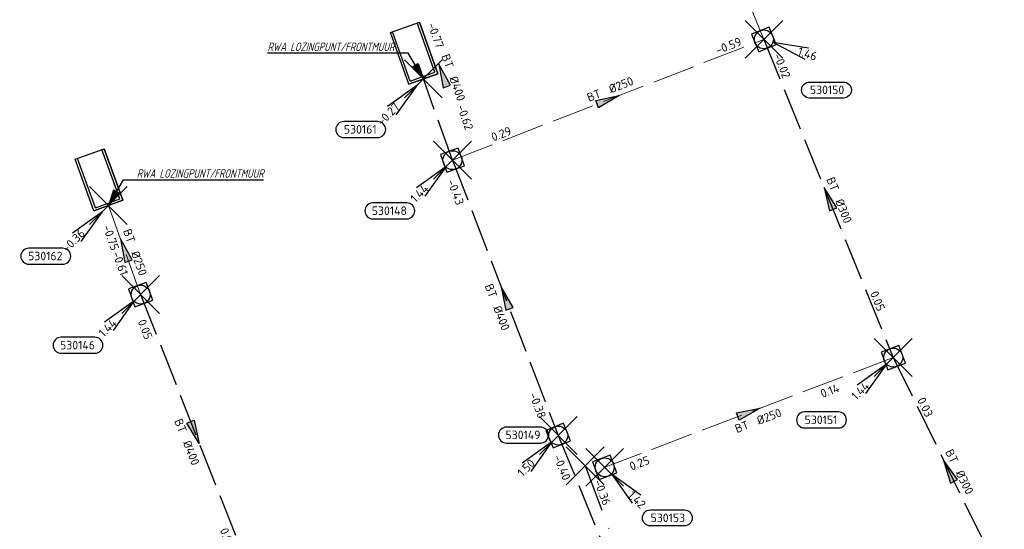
# Model space of a CAD drawing. Header units: metres. Extents: x 153343 to 157271, y 461673 to 467005.
# Tile 73 of 191: x 154748 to 154904, y 464770 to 464851. Entities that reach past the tile are written whole.
import ezdxf
from ezdxf.enums import TextEntityAlignment as Align

# ---------------------------------------------------------------- set-up
doc = ezdxf.new("R2010")
doc.units = ezdxf.units.M
doc.header["$LTSCALE"] = 0.75
doc.header["$PDMODE"] = 3
doc.header["$PDSIZE"] = 3
doc.linetypes.add('RI-HWA_BETON', pattern=[11.4, 9, -2.4])
doc.linetypes.add('RI-RELINEN', pattern=[38, 10, -4, 0, -4, 4, -4, 4, -4, 0, -4])
doc.layers.get('0').update_dxf_attribs({"lineweight": 25})
doc.layers.get('defpoints').update_dxf_attribs({"lineweight": 25})
for name, color, linetype in [('B-OI-RI-AANPIJLING', 1, 'Continuous'), ('B-OI-RI-HWA_PUTNUMMER-S @ 0.75', 151, 'Continuous'), ('B-OI-RI-HWA_TRANSPORTLEIDING_BETON_300-G', 151, 'RI-HWA_BETON'), ('B-OI-RI-HWA_TRANSPORTLEIDING_BETON_400-G', 151, 'RI-HWA_BETON'), ('B-OI-RI-VWA_TRANSPORTLEIDING_B+RELINED_230-G', 33, 'RI-RELINEN')]:
    doc.layers.add(name, color=color, linetype=linetype)
for name, color, linetype, lineweight in [('B-OI-RI-HWA_RIOOLPUT_INSPECTIEPUT-S', 151, 'Continuous', 25), ('B-OI-RI-HWA_STROOMRICHTING-S @ 0.75', 151, 'Continuous', 25), ('B-OI-RI-HWA_TRANSPORTLEIDING_BETON_250-G', 151, 'RI-HWA_BETON', 18), ('B-OI-RI-HWA_UITSTROOMBAK-S @ 0.75', 151, 'Continuous', 25), ('B-OI-RI-VWA_STROOMRICHTING-S @ 0.75', 33, 'Continuous', 25), ('N-OI-RI-BIJZONDERDERHEDEN-T18', 134, 'Continuous', 18)]:
    doc.layers.add(name, color=color, linetype=linetype, lineweight=lineweight)
doc.layers.add('inspectieput', color=7, linetype='Continuous', plot=False)
doc.layers.add('rwa lozingpunt_frontmuur', color=7, linetype='Continuous', plot=False)
doc.styles.add('NLCS-ISO', font='isocpeur.ttf')
doc.styles.add('NLCS-ISO-M750-T18_CURSIEF', font='NLCS-ISO.ttf', dxfattribs={"oblique": 15, "height": 1.35})

# ---------------------------------------------------------------- blocks, each defined once
blk = doc.blocks.new('*U1646')
at = {"ltscale": 0.1}
blk.add_hatch(color=256, dxfattribs=at).paths.add_polyline_path([(-2.5, 0), (2.5, -0.83), (2.5, 0.83)])
at = {"ltscale": 0.1, "flags": 128}
blk.add_lwpolyline([(-2.5, 0), (2.5, -0.83), (2.5, 0.83)], close=True, dxfattribs=at)
at = {"ltscale": 0.1, "style": 'NLCS-ISO'}
for tag, p in [('BOBL', (-33.78, -3.24)), ('MAT', (-1, -3.74))]:
    blk.add_attdef(tag, text='', height=1.8, dxfattribs=at).set_placement(p, align=Align.BOTTOM_RIGHT)
for tag, p in [('DIA', (1, -3.74)), ('BOBR', (32.84, -3.23))]:
    blk.add_attdef(tag, text='', height=1.8, dxfattribs=at).set_placement(p, align=Align.BOTTOM_LEFT)
at = {"layer": 'defpoints', "ltscale": 0.1, "style": 'NLCS-ISO', "flags": 1}
blk.add_attdef('JVA', text='', height=1.8, dxfattribs=at).set_placement((0, -1), align=Align.TOP_CENTER)
blk = doc.blocks.new('*U1440')
at = {"ltscale": 0.1}
blk.add_hatch(color=256, dxfattribs=at).paths.add_polyline_path([(2.5, 0), (-2.5, -0.83), (-2.5, 0.83)])
at = {"ltscale": 0.1, "flags": 128}
blk.add_lwpolyline([(2.5, 0), (-2.5, -0.83), (-2.5, 0.83)], close=True, dxfattribs=at)
at = {"ltscale": 0.1, "style": 'NLCS-ISO'}
for tag, p in [('BOBL', (-23.27, -3.24)), ('MAT', (-1, -3.74))]:
    blk.add_attdef(tag, text='', height=1.8, dxfattribs=at).set_placement(p, align=Align.BOTTOM_RIGHT)
for tag, p in [('DIA', (1, -3.74)), ('BOBR', (15.59, -3.23))]:
    blk.add_attdef(tag, text='', height=1.8, dxfattribs=at).set_placement(p, align=Align.BOTTOM_LEFT)
at = {"layer": 'defpoints', "ltscale": 0.1, "style": 'NLCS-ISO', "flags": 1}
blk.add_attdef('JVA', text='', height=1.8, dxfattribs=at).set_placement((0, -1), align=Align.TOP_CENTER)
blk = doc.blocks.new('*U1441')
at = {"ltscale": 0.1}
blk.add_hatch(color=256, dxfattribs=at).paths.add_polyline_path([(-2.5, 0), (2.5, -0.83), (2.5, 0.83)])
at = {"ltscale": 0.1, "flags": 128}
blk.add_lwpolyline([(-2.5, 0), (2.5, -0.83), (2.5, 0.83)], close=True, dxfattribs=at)
at = {"ltscale": 0.1, "style": 'NLCS-ISO'}
for tag, p in [('BOBL', (-12.11, 0)), ('MAT', (-1, 0.5))]:
    blk.add_attdef(tag, text='', height=1.8, dxfattribs=at).set_placement(p, align=Align.BOTTOM_RIGHT)
for tag, p in [('DIA', (1, 0.5)), ('BOBR', (16.34, 0))]:
    blk.add_attdef(tag, text='', height=1.8, dxfattribs=at).set_placement(p, align=Align.BOTTOM_LEFT)
at = {"layer": 'defpoints', "ltscale": 0.1, "style": 'NLCS-ISO', "flags": 1}
blk.add_attdef('JVA', text='', height=1.8, dxfattribs=at).set_placement((0, -1), align=Align.TOP_CENTER)
blk = doc.blocks.new('*U1442')
at = {"ltscale": 0.1}
blk.add_hatch(color=256, dxfattribs=at).paths.add_polyline_path([(-2.5, 0), (2.5, -0.83), (2.5, 0.83)])
at = {"ltscale": 0.1, "flags": 128}
blk.add_lwpolyline([(-2.5, 0), (2.5, -0.83), (2.5, 0.83)], close=True, dxfattribs=at)
at = {"ltscale": 0.1, "style": 'NLCS-ISO'}
for tag, p in [('BOBL', (-26.93, 0)), ('MAT', (-1, 0.5))]:
    blk.add_attdef(tag, text='', height=1.8, dxfattribs=at).set_placement(p, align=Align.BOTTOM_RIGHT)
for tag, p in [('DIA', (1, 0.5)), ('BOBR', (21.81, -0.01))]:
    blk.add_attdef(tag, text='', height=1.8, dxfattribs=at).set_placement(p, align=Align.BOTTOM_LEFT)
at = {"layer": 'defpoints', "ltscale": 0.1, "style": 'NLCS-ISO', "flags": 1}
blk.add_attdef('JVA', text='', height=1.8, dxfattribs=at).set_placement((0, -1), align=Align.TOP_CENTER)
blk = doc.blocks.new('*U1439')
at = {"ltscale": 0.1}
blk.add_hatch(color=256, dxfattribs=at).paths.add_polyline_path([(2.5, 0), (-2.5, -0.83), (-2.5, 0.83)])
at = {"ltscale": 0.1, "flags": 128}
blk.add_lwpolyline([(2.5, 0), (-2.5, -0.83), (-2.5, 0.83)], close=True, dxfattribs=at)
at = {"ltscale": 0.1, "style": 'NLCS-ISO'}
for tag, p in [('BOBL', (-22.71, -3.24)), ('MAT', (-1, -3.74))]:
    blk.add_attdef(tag, text='', height=1.8, dxfattribs=at).set_placement(p, align=Align.BOTTOM_RIGHT)
for tag, p in [('DIA', (1, -3.74)), ('BOBR', (21.76, -3.23))]:
    blk.add_attdef(tag, text='', height=1.8, dxfattribs=at).set_placement(p, align=Align.BOTTOM_LEFT)
at = {"layer": 'defpoints', "ltscale": 0.1, "style": 'NLCS-ISO', "flags": 1}
blk.add_attdef('JVA', text='', height=1.8, dxfattribs=at).set_placement((0, -1), align=Align.TOP_CENTER)
blk = doc.blocks.new('*U80')
at = {"ltscale": 0.1}
blk.add_hatch(color=256, dxfattribs=at).paths.add_polyline_path([(-2.5, 0), (2.5, -0.83), (2.5, 0.83)])
at = {"ltscale": 0.1, "flags": 128}
blk.add_lwpolyline([(-2.5, 0), (2.5, -0.83), (2.5, 0.83)], close=True, dxfattribs=at)
at = {"ltscale": 0.1, "style": 'NLCS-ISO'}
for tag, p in [('BOBL', (-5.66, 0)), ('MAT', (-1, 0.5))]:
    blk.add_attdef(tag, text='', height=1.8, dxfattribs=at).set_placement(p, align=Align.BOTTOM_RIGHT)
for tag, p in [('DIA', (1, 0.5)), ('BOBR', (7.22, 0))]:
    blk.add_attdef(tag, text='', height=1.8, dxfattribs=at).set_placement(p, align=Align.BOTTOM_LEFT)
at = {"layer": 'defpoints', "ltscale": 0.1, "style": 'NLCS-ISO', "flags": 1}
blk.add_attdef('JVA', text='', height=1.8, dxfattribs=at).set_placement((0, -1), align=Align.TOP_CENTER)
blk = doc.blocks.new('*U1426')
at = {"ltscale": 0.1}
blk.add_hatch(color=256, dxfattribs=at).paths.add_polyline_path([(2.5, 0), (-2.5, -0.83), (-2.5, 0.83)])
at = {"ltscale": 0.1, "flags": 128}
blk.add_lwpolyline([(2.5, 0), (-2.5, -0.83), (-2.5, 0.83)], close=True, dxfattribs=at)
at = {"ltscale": 0.1, "style": 'NLCS-ISO'}
for tag, p in [('BOBL', (-21.51, 0)), ('MAT', (-1, 0.5))]:
    blk.add_attdef(tag, text='', height=1.8, dxfattribs=at).set_placement(p, align=Align.BOTTOM_RIGHT)
for tag, p in [('DIA', (1, 0.5)), ('BOBR', (25.01, -0.01))]:
    blk.add_attdef(tag, text='', height=1.8, dxfattribs=at).set_placement(p, align=Align.BOTTOM_LEFT)
at = {"layer": 'defpoints', "ltscale": 0.1, "style": 'NLCS-ISO', "flags": 1}
blk.add_attdef('JVA', text='', height=1.8, dxfattribs=at).set_placement((0, -1), align=Align.TOP_CENTER)
blk = doc.blocks.new('*U1427')
at = {"ltscale": 0.1}
blk.add_hatch(color=256, dxfattribs=at).paths.add_polyline_path([(-2.5, 0), (2.5, -0.83), (2.5, 0.83)])
at = {"ltscale": 0.1, "flags": 128}
blk.add_lwpolyline([(-2.5, 0), (2.5, -0.83), (2.5, 0.83)], close=True, dxfattribs=at)
at = {"ltscale": 0.1, "style": 'NLCS-ISO'}
for tag, p in [('BOBL', (-21.81, -3.24)), ('MAT', (-1, -3.74))]:
    blk.add_attdef(tag, text='', height=1.8, dxfattribs=at).set_placement(p, align=Align.BOTTOM_RIGHT)
for tag, p in [('DIA', (1, -3.74)), ('BOBR', (20.87, -3.23))]:
    blk.add_attdef(tag, text='', height=1.8, dxfattribs=at).set_placement(p, align=Align.BOTTOM_LEFT)
at = {"layer": 'defpoints', "ltscale": 0.1, "style": 'NLCS-ISO', "flags": 1}
blk.add_attdef('JVA', text='', height=1.8, dxfattribs=at).set_placement((0, -1), align=Align.TOP_CENTER)
blk = doc.blocks.new('*U1423')
at = {"ltscale": 0.1}
blk.add_hatch(color=256, dxfattribs=at).paths.add_polyline_path([(-2.5, 0), (2.5, -0.83), (2.5, 0.83)])
at = {"ltscale": 0.1, "flags": 128}
blk.add_lwpolyline([(-2.5, 0), (2.5, -0.83), (2.5, 0.83)], close=True, dxfattribs=at)
at = {"ltscale": 0.1, "style": 'NLCS-ISO'}
for tag, p in [('MAT', (-1, 0.5)), ('BOBL', (-0.67, -3.24))]:
    blk.add_attdef(tag, text='', height=1.8, dxfattribs=at).set_placement(p, align=Align.BOTTOM_RIGHT)
for tag, p in [('DIA', (1, 0.5)), ('BOBR', (-0.28, -3.24))]:
    blk.add_attdef(tag, text='', height=1.8, dxfattribs=at).set_placement(p, align=Align.BOTTOM_LEFT)
at = {"layer": 'defpoints', "ltscale": 0.1, "style": 'NLCS-ISO', "flags": 1}
blk.add_attdef('JVA', text='', height=1.8, dxfattribs=at).set_placement((0, -1), align=Align.TOP_CENTER)
blk = doc.blocks.new('*U1421')
at = {"ltscale": 0.1}
blk.add_hatch(color=256, dxfattribs=at).paths.add_polyline_path([(2.5, 0), (-2.5, -0.83), (-2.5, 0.83)])
at = {"ltscale": 0.1, "flags": 128}
blk.add_lwpolyline([(2.5, 0), (-2.5, -0.83), (-2.5, 0.83)], close=True, dxfattribs=at)
at = {"ltscale": 0.1, "style": 'NLCS-ISO'}
for tag, p in [('BOBL', (-21.98, -3.24)), ('MAT', (-1, -3.74))]:
    blk.add_attdef(tag, text='', height=1.8, dxfattribs=at).set_placement(p, align=Align.BOTTOM_RIGHT)
for tag, p in [('DIA', (1, -3.74)), ('BOBR', (21.04, -3.23))]:
    blk.add_attdef(tag, text='', height=1.8, dxfattribs=at).set_placement(p, align=Align.BOTTOM_LEFT)
at = {"layer": 'defpoints', "ltscale": 0.1, "style": 'NLCS-ISO', "flags": 1}
blk.add_attdef('JVA', text='', height=1.8, dxfattribs=at).set_placement((0, -1), align=Align.TOP_CENTER)
blk = doc.blocks.new('*U1255')
at = {"ltscale": 0.1}
blk.add_hatch(color=256, dxfattribs=at).paths.add_polyline_path([(-2.5, 0), (2.5, -0.83), (2.5, 0.83)])
at = {"ltscale": 0.1, "flags": 128}
blk.add_lwpolyline([(-2.5, 0), (2.5, -0.83), (2.5, 0.83)], close=True, dxfattribs=at)
at = {"ltscale": 0.1, "style": 'NLCS-ISO'}
for tag, p in [('BOBL', (-18.16, 0)), ('MAT', (-1, 0.5))]:
    blk.add_attdef(tag, text='', height=1.8, dxfattribs=at).set_placement(p, align=Align.BOTTOM_RIGHT)
for tag, p in [('DIA', (1, 0.5)), ('BOBR', (17.21, 0))]:
    blk.add_attdef(tag, text='', height=1.8, dxfattribs=at).set_placement(p, align=Align.BOTTOM_LEFT)
at = {"layer": 'defpoints', "ltscale": 0.1, "style": 'NLCS-ISO', "flags": 1}
blk.add_attdef('JVA', text='', height=1.8, dxfattribs=at).set_placement((0, -1), align=Align.TOP_CENTER)
blk = doc.blocks.new('B-SRI-PUT_HWA-SO')
at = {"lineweight": -3, "flags": 128}
blk.add_lwpolyline([(-2, -2), (2, -2), (2, 2), (-2, 2)], close=True, dxfattribs=at)
at = {"lineweight": -3}
blk.add_circle((0, 0), 2, dxfattribs=at)
blk = doc.blocks.new('*U247')
for q in [(5.83, -7.6), (7.6, -5.83)]:
    blk.add_line((1.41, -1.41), q)
blk.add_lwpolyline([(16.81, -12.39), (9.65, -12.39, -1), (9.65, -9.01), (16.81, -9.01, -1)], format="xyb", close=True)
at = {"ltscale": 0.1, "style": 'NLCS-ISO'}
blk.add_attdef('PUTHGT', text='', height=1.8, rotation=315, dxfattribs=at).set_placement((5.39, -5.43), align=Align.MIDDLE_LEFT)
blk.add_attdef('PUTNR', text='', height=1.8, dxfattribs=at).set_placement((13.33, -8.87), align=Align.MIDDLE_CENTER)
blk = doc.blocks.new('*U772')
for q in [(-7.6, -5.83), (-5.83, -7.6)]:
    blk.add_line((-1.41, -1.41), q)
blk.add_lwpolyline([(-18.74, -14.87), (-11.58, -14.87, 1), (-11.58, -11.49), (-18.74, -11.49, 1)], format="xyb", close=True)
at = {"ltscale": 0.1, "style": 'NLCS-ISO'}
blk.add_attdef('PUTHGT', text='', height=1.8, rotation=45, dxfattribs=at).set_placement((-8.44, -8.48), align=Align.MIDDLE_LEFT)
blk.add_attdef('PUTNR', text='', height=1.8, dxfattribs=at).set_placement((-15.26, -11.35), align=Align.MIDDLE_CENTER)
blk = doc.blocks.new('SRI-UITSTROOMBAK-SO')
at = {"color": 7}
for p, q in [((-3.25, 11.56), (3.25, 11.56)), ((-3.25, 0), (-3.25, 11.56)), ((-2.75, 0.5), (-2.75, 11.56)), ((2.75, 0.5), (2.75, 11.56)), ((3.25, 0), (3.25, 11.56)), ((-3.25, 0), (3.25, 0)), ((-2.75, 0.5), (2.75, 0.5))]:
    blk.add_line(p, q, dxfattribs=at)
at = {"flags": 128}
blk.add_lwpolyline([(-3.25, 11.56), (3.25, 11.56), (3.25, 0), (-3.25, 0)], close=True, dxfattribs=at)
blk = doc.blocks.new('*U241')
for q in [(-7.6, -5.83), (-5.83, -7.6)]:
    blk.add_line((-1.41, -1.41), q)
blk.add_lwpolyline([(-16.81, -12.39), (-9.65, -12.39, 1), (-9.65, -9.01), (-16.81, -9.01, 1)], format="xyb", close=True)
at = {"ltscale": 0.1, "style": 'NLCS-ISO'}
blk.add_attdef('PUTHGT', text='', height=1.8, rotation=45, dxfattribs=at).set_placement((-8.44, -8.48), align=Align.MIDDLE_LEFT)
blk.add_attdef('PUTNR', text='', height=1.8, dxfattribs=at).set_placement((-13.33, -8.87), align=Align.MIDDLE_CENTER)
blk = doc.blocks.new('*U795')
for q in [(8.63, -4.17), (9.41, -1.79)]:
    blk.add_line((1.9, -0.63), q)
blk.add_lwpolyline([(16.81, -12.39), (9.65, -12.39, -1), (9.65, -9.01), (16.81, -9.01, -1)], format="xyb", close=True)
at = {"ltscale": 0.1, "style": 'NLCS-ISO'}
blk.add_attdef('PUTHGT', text='', height=1.8, rotation=341.7202, dxfattribs=at).set_placement((7.25, -2.43), align=Align.MIDDLE_LEFT)
blk.add_attdef('PUTNR', text='', height=1.8, dxfattribs=at).set_placement((13.33, -8.87), align=Align.MIDDLE_CENTER)
blk = doc.blocks.new('*U796')
for q in [(-7.6, -5.83), (-5.83, -7.6)]:
    blk.add_line((-1.41, -1.41), q)
blk.add_lwpolyline([(-10.94, -1.59), (-3.78, -1.59, 1), (-3.78, 1.79), (-10.94, 1.79, 1)], format="xyb", close=True)
at = {"ltscale": 0.1, "style": 'NLCS-ISO'}
blk.add_attdef('PUTNR', text='', height=1.8, dxfattribs=at).set_placement((-7.46, 1.93), align=Align.MIDDLE_CENTER)
blk.add_attdef('PUTHGT', text='', height=1.8, rotation=45, dxfattribs=at).set_placement((-8.44, -8.48), align=Align.MIDDLE_LEFT)

msp = doc.modelspace()

# ---------------------------------------------------------------- linework, layer by layer
at = {"layer": 'B-OI-RI-AANPIJLING', "transparency": 33554610, "flags": 128}
for points in [[(154811.8, 464841.19), (154810.1, 464843.09), (154810.98, 464843.6), (154811.8, 464841.19), (154810.83, 464843.52), (154810.68, 464843.43), (154811.8, 464841.19), (154810.39, 464843.26), (154810.24, 464843.17), (154811.8, 464841.19), (154809.41, 464845.27), (154787.13, 464845.27)], [(154761.89, 464821.13), (154763.59, 464823.03), (154762.71, 464823.54), (154761.89, 464821.13), (154762.86, 464823.46), (154763.01, 464823.37), (154761.89, 464821.13), (154763.3, 464823.2), (154763.45, 464823.11), (154761.89, 464821.13), (154764.28, 464825.21), (154786.48, 464825.21)]]:
    msp.add_lwpolyline(points, dxfattribs=at)
at = {"layer": 'B-OI-RI-HWA_TRANSPORTLEIDING_BETON_250-G', "transparency": 33554610}
for p, q in [((154865.77, 464847.45), (154860.64, 464860.13)), ((154816.41, 464828.31), (154865.77, 464847.45)), ((154767, 464807.02), (154761.89, 464821.13)), ((154886.26, 464797.05), (154840.54, 464779.67))]:
    msp.add_line(p, q, dxfattribs=at)
at = {"layer": 'B-OI-RI-HWA_TRANSPORTLEIDING_BETON_300-G', "transparency": 33554610}
for p, q in [((154865.77, 464847.45), (154886.26, 464797.05)), ((154886.26, 464797.05), (154903.86, 464761.2))]:
    msp.add_line(p, q, dxfattribs=at)
at = {"layer": 'B-OI-RI-HWA_TRANSPORTLEIDING_BETON_400-G', "transparency": 33554610}
for p, q in [((154816.41, 464828.31), (154811.8, 464841.19)), ((154816.41, 464828.31), (154833.18, 464784.7)), ((154767, 464807.02), (154784.23, 464763.31)), ((154833.18, 464784.7), (154851.46, 464740.24))]:
    msp.add_line(p, q, dxfattribs=at)
at = {"layer": 'B-OI-RI-VWA_TRANSPORTLEIDING_B+RELINED_230-G', "transparency": 33554610}
msp.add_line((154837.44, 464779.91), (154851.96, 464741.31), dxfattribs=at)
at = {"layer": 'inspectieput', "color": 0, "transparency": 33554610}
for p in [(154865.77, 464847.45), (154816.41, 464828.31), (154767, 464807.02), (154886.26, 464797.05), (154833.18, 464784.7), (154837.44, 464779.91), (154840.54, 464779.67)]:
    msp.add_point(p, dxfattribs=at)
at = {"layer": 'rwa lozingpunt_frontmuur', "color": 0, "transparency": 33554610}
for p in [(154811.8, 464841.19), (154761.89, 464821.13)]:
    msp.add_point(p, dxfattribs=at)

# ---------------------------------------------------------------- block references
at = {"layer": 'B-OI-RI-HWA_PUTNUMMER-S @ 0.75', "color": 0, "transparency": 33554610}
ref = msp.add_blockref('*U795', (154865.77, 464847.45), dxfattribs=dict(at, xscale=0.75, yscale=0.75, zscale=0.75))
ref.add_attrib('PUTNR', '530150', dxfattribs={"layer": '0', "ltscale": 0.1, "height": 1.35, "style": 'NLCS-ISO'}).set_placement((154875.77, 464839.45), align=Align.MIDDLE_CENTER)
ref.add_attrib('PUTHGT', '1.46', dxfattribs={"layer": '0', "ltscale": 0.1, "height": 1.35, "rotation": 341.7202, "style": 'NLCS-ISO'}).set_placement((154871.21, 464845.63), align=Align.MIDDLE_LEFT)
ref = msp.add_blockref('*U241', (154811.8, 464841.19), dxfattribs=dict(at, xscale=0.75, yscale=0.75, zscale=0.75))
ref.add_attrib('PUTNR', '530161', dxfattribs={"layer": '0', "ltscale": 0.1, "height": 1.35, "style": 'NLCS-ISO'}).set_placement((154801.8, 464833.19), align=Align.MIDDLE_CENTER)
ref.add_attrib('PUTHGT', '-0.27', dxfattribs={"layer": '0', "ltscale": 0.1, "height": 1.35, "rotation": 45, "style": 'NLCS-ISO'}).set_placement((154804.8, 464834.16), align=Align.MIDDLE_LEFT)
ref = msp.add_blockref('*U241', (154816.41, 464828.31), dxfattribs=dict(at, xscale=0.75, yscale=0.75, zscale=0.75))
ref.add_attrib('PUTNR', '530148', dxfattribs={"layer": '0', "ltscale": 0.1, "height": 1.35, "style": 'NLCS-ISO'}).set_placement((154806.41, 464820.31), align=Align.MIDDLE_CENTER)
ref.add_attrib('PUTHGT', '1.44', dxfattribs={"layer": '0', "ltscale": 0.1, "height": 1.35, "rotation": 45, "style": 'NLCS-ISO'}).set_placement((154810.08, 464821.95), align=Align.MIDDLE_LEFT)
ref = msp.add_blockref('*U241', (154761.89, 464821.13), dxfattribs=dict(at, xscale=0.75, yscale=0.75, zscale=0.75))
ref.add_attrib('PUTNR', '530162', dxfattribs={"layer": '0', "ltscale": 0.1, "height": 1.35, "style": 'NLCS-ISO'}).set_placement((154751.89, 464813.13), align=Align.MIDDLE_CENTER)
ref.add_attrib('PUTHGT', '-0.36', dxfattribs={"layer": '0', "ltscale": 0.1, "height": 1.35, "rotation": 45, "style": 'NLCS-ISO'}).set_placement((154754.89, 464814.1), align=Align.MIDDLE_LEFT)
ref = msp.add_blockref('*U241', (154767, 464807.02), dxfattribs=dict(at, xscale=0.75, yscale=0.75, zscale=0.75))
ref.add_attrib('PUTNR', '530146', dxfattribs={"layer": '0', "ltscale": 0.1, "height": 1.35, "style": 'NLCS-ISO'}).set_placement((154757, 464799.02), align=Align.MIDDLE_CENTER)
ref.add_attrib('PUTHGT', '1.44', dxfattribs={"layer": '0', "ltscale": 0.1, "height": 1.35, "rotation": 45, "style": 'NLCS-ISO'}).set_placement((154760.67, 464800.66), align=Align.MIDDLE_LEFT)
ref = msp.add_blockref('*U772', (154886.26, 464797.05), dxfattribs=dict(at, xscale=0.75, yscale=0.75, zscale=0.75))
ref.add_attrib('PUTNR', '530151', dxfattribs={"layer": '0', "ltscale": 0.1, "height": 1.35, "style": 'NLCS-ISO'}).set_placement((154874.81, 464787.19), align=Align.MIDDLE_CENTER)
ref.add_attrib('PUTHGT', '1.44', dxfattribs={"layer": '0', "ltscale": 0.1, "height": 1.35, "rotation": 45, "style": 'NLCS-ISO'}).set_placement((154879.93, 464790.69), align=Align.MIDDLE_LEFT)
ref = msp.add_blockref('*U796', (154833.18, 464784.7), dxfattribs=dict(at, xscale=0.75, yscale=0.75, zscale=0.75))
ref.add_attrib('PUTNR', '530149', dxfattribs={"layer": '0', "ltscale": 0.1, "height": 1.35, "style": 'NLCS-ISO'}).set_placement((154827.59, 464784.8), align=Align.MIDDLE_CENTER)
ref.add_attrib('PUTHGT', '1.50', dxfattribs={"layer": '0', "ltscale": 0.1, "height": 1.35, "rotation": 45, "style": 'NLCS-ISO'}).set_placement((154827.04, 464778.53), align=Align.MIDDLE_LEFT)
ref = msp.add_blockref('*U247', (154840.54, 464779.67), dxfattribs=dict(at, xscale=0.75, yscale=0.75, zscale=0.75))
ref.add_attrib('PUTNR', '530153', dxfattribs={"layer": '0', "ltscale": 0.1, "height": 1.35, "style": 'NLCS-ISO'}).set_placement((154850.54, 464771.67), align=Align.MIDDLE_CENTER)
ref.add_attrib('PUTHGT', '1.42', dxfattribs={"layer": '0', "ltscale": 0.1, "height": 1.35, "rotation": 315, "style": 'NLCS-ISO'}).set_placement((154844.58, 464775.6), align=Align.MIDDLE_LEFT)
at = {"layer": 'B-OI-RI-HWA_RIOOLPUT_INSPECTIEPUT-S', "transparency": 33554610}
for p, xscale, yscale, zscale, rotation in [((154865.77, 464847.45), 0.75, 0.75, 0.75, 112.0269822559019), ((154816.41, 464828.31), 0.7499999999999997, 0.7499999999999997, 0.7499999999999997, 109.693266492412), ((154767, 464807.02), 0.75, 0.75, 0.75, 109.9080822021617), ((154886.26, 464797.05), 0.7499999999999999, 0.7499999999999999, 0.7499999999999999, 200.8137990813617), ((154833.18, 464784.7), 0.75, 0.75, 0.75, 292.3503130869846), ((154840.54, 464779.67), 0.75, 0.75, 0.75, 20.81379908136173)]:
    msp.add_blockref('B-SRI-PUT_HWA-SO', p, dxfattribs=dict(at, xscale=xscale, yscale=yscale, zscale=zscale, rotation=rotation))
at = {"layer": 'B-OI-RI-HWA_STROOMRICHTING-S @ 0.75', "color": 0, "transparency": 33554610}
for name, p, xscale, yscale, zscale, rotation, values in [('*U80', (154814.89, 464841.77), 0.7499999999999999, 0.7499999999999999, 0.7499999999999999, 289.693266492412, {'MAT': 'BT', 'DIA': '%%c400', 'BOBL': '-0.77', 'BOBR': '-0.62'}), ('*U1426', (154841.09, 464837.88), 0.75, 0.75, 0.75, 21.1944683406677, {'MAT': 'BT', 'DIA': '%%c250', 'BOBL': '0.29', 'BOBR': '-0.59'}), ('*U1442', (154876.02, 464822.25), 0.75, 0.75, 0.75, 292.1240835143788, {'MAT': 'BT', 'DIA': '%%c300', 'BOBL': '-0.02', 'BOBR': '0.05'}), ('*U1427', (154824.8, 464806.51), 0.75, 0.75, 0.75, 291.0339893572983, {'MAT': 'BT', 'DIA': '%%c400', 'BOBL': '-0.43', 'BOBR': '-0.38'}), ('*U1423', (154764.45, 464814.08), 0.75, 0.75, 0.75, 289.9080822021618, {'MAT': 'BT', 'DIA': '%%c250', 'BOBL': '-0.75', 'BOBR': '-0.61'}), ('*U1421', (154775.61, 464785.16), 0.75, 0.75, 0.75, 291.5138120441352, {'MAT': 'BT', 'DIA': '%%c400', 'BOBL': '0.05', 'BOBR': '0.04'}), ('*U1440', (154863.4, 464788.36), 0.75, 0.75, 0.75, 20.8137990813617, {'MAT': 'BT', 'DIA': '%%c250', 'BOBL': '0.25', 'BOBR': '0.14'}), ('*U1441', (154895.06, 464779.12), 0.75, 0.75, 0.75, 296.1480119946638, {'MAT': 'BT', 'DIA': '%%c300', 'BOBL': '0.03', 'BOBR': '0.24'}), ('*U1439', (154842.32, 464762.47), 0.75, 0.75, 0.75, 292.3503130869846, {'MAT': 'BT', 'DIA': '%%c400', 'BOBL': '-0.40', 'BOBR': '-0.65'})]:
    msp.add_blockref(name, p, dxfattribs=dict(at, xscale=xscale, yscale=yscale, zscale=zscale, rotation=rotation)).add_auto_attribs(values)
at = {"layer": 'B-OI-RI-HWA_UITSTROOMBAK-S @ 0.75', "color": 0, "transparency": 33554610, "xscale": 0.75, "yscale": 0.75, "zscale": 0.75}
for p, rotation in [((154811.8, 464841.19), 19.69326649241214), ((154761.89, 464821.13), 19.90808220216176)]:
    msp.add_blockref('SRI-UITSTROOMBAK-SO', p, dxfattribs=dict(at, rotation=rotation))
at = {"layer": 'B-OI-RI-VWA_STROOMRICHTING-S @ 0.75', "color": 0, "transparency": 33554610, "xscale": 0.75, "yscale": 0.75, "zscale": 0.75}
for name, p, rotation, values in [('*U1646', (154754.35, 464862.57), 21.57935305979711, {'MAT': 'BT', 'DIA': '%%c250', 'BOBL': '-1.17', 'BOBR': '-0.86'}), ('*U1255', (154844.7, 464760.61), 290.6145832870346, {'MAT': 'RL', 'DIA': '%%c230', 'BOBL': '-0.36', 'BOBR': '-0.34'})]:
    msp.add_blockref(name, p, dxfattribs=dict(at, rotation=rotation)).add_auto_attribs(values)

# ---------------------------------------------------------------- texts
at = {"layer": 'N-OI-RI-BIJZONDERDERHEDEN-T18', "transparency": 33554610, "style": 'NLCS-ISO-M750-T18_CURSIEF', "oblique": 15, "width": 0.8}
for p in [(154787.11, 464845.59), (154766.39, 464825.53)]:
    msp.add_text('RWA LOZINGPUNT/FRONTMUUR', height=1.35, dxfattribs=at).set_placement(p)

doc.saveas('drawing.dxf')
